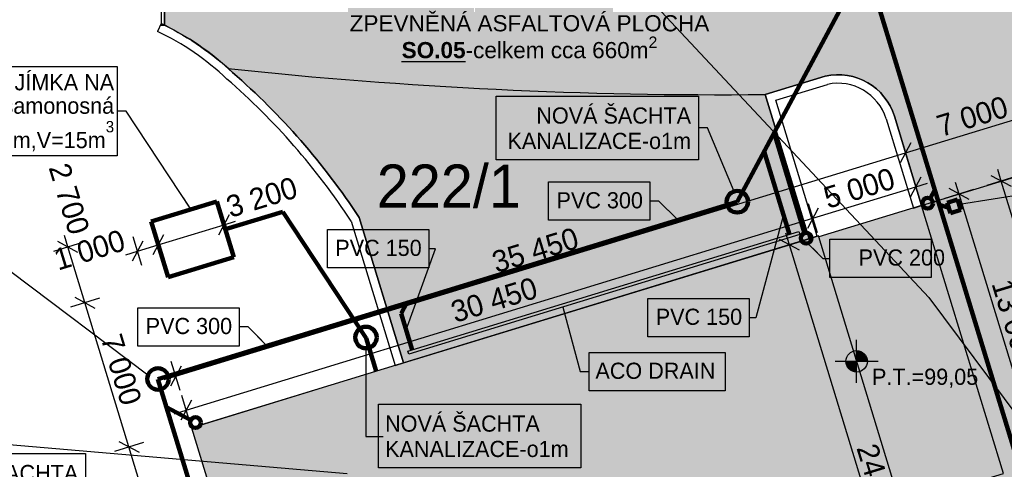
# Model space of a CAD drawing. Extents: x -740024 to -738426, y -1122140 to -1121743.
# Tile 13 of 256: x -739837 to -739792, y -1121934 to -1121913. Entities that reach past the tile are written whole.
import ezdxf

# ---------------------------------------------------------------- set-up
doc = ezdxf.new("R2010")
doc.units = 0
doc.header["$MEASUREMENT"] = 0
for name, color, linetype in [('G_HRANICE_PARCEL_L21900', 7, 'Continuous'), ('G_HRANICE_PARCEL_L21999', 7, 'Continuous'), ('G_PARCELY_KN_T18', 7, 'Continuous'), ('K0_PR721_PUD_POTRUBI', 7, 'Continuous'), ('Kóty', 7, 'Continuous'), ('obrubníky', 7, 'Continuous'), ('Poznámky popiska', 7, 'Continuous'), ('STAVEBNÍ OBJEKTY', 7, 'Continuous'), ('SÍTĚ NOVÉ', 7, 'Continuous'), ('tx_parcely', 7, 'Continuous'), ('tx_silnice', 7, 'Continuous')]:
    doc.layers.add(name, color=color, linetype=linetype)
doc.styles.add('GENERATED_STYLE_1', font='txt')
doc.dimstyles.new('GENERATED_STYLE__16', dxfattribs={"dimtxt": 1, "dimasz": 0.7125, "dimexe": 0.18, "dimexo": 0, "dimgap": 0.09, "dimtad": 1, "dimdec": 0, "dimlfac": 1000, "dimzin": 0, "dimdsep": 46, "dimtxsty": 'GENERATED_STYLE_1', "dimblk": 'ARROWHEAD_6', "dimblk1": 'ARROWHEAD_6', "dimblk2": 'ARROWHEAD_6', "dimcen": 0.09, "dimclrd": 7, "dimclre": 7, "dimclrt": 7, "dimadec": 0, "dimazin": 0, "dimtfac": 1, "dimtdec": 4, "dimtmove": 0, "dimatfit": 3, "dimfxl": 0, "dimtolj": 1, "dimtzin": 0, "dimarcsym": 0})
doc.dimstyles.new('GENERATED_STYLE__19', dxfattribs={"dimtxt": 1, "dimasz": 0.7125, "dimexe": 0.18, "dimexo": 0, "dimgap": 0.09, "dimtad": 1, "dimdec": 0, "dimlfac": 1000, "dimzin": 0, "dimdsep": 46, "dimtxsty": 'GENERATED_STYLE_1', "dimblk": 'ARROWHEAD_6', "dimblk1": 'ARROWHEAD_6', "dimblk2": 'ARROWHEAD_6', "dimcen": 0.09, "dimclrd": 7, "dimclre": 7, "dimclrt": 7, "dimadec": 0, "dimazin": 0, "dimtfac": 1, "dimtdec": 4, "dimtmove": 2, "dimatfit": 3, "dimfxl": 0, "dimtolj": 1, "dimtzin": 0, "dimarcsym": 0})
doc.dimstyles.new('GENERATED_STYLE__33', dxfattribs={"dimtxt": 0.18, "dimasz": 0.6384, "dimexe": 0.18, "dimexo": 0.0625, "dimgap": 0.09, "dimtad": 0, "dimtih": 1, "dimtoh": 1, "dimdec": 4, "dimzin": 0, "dimdsep": 46, "dimcen": 0.09, "dimadec": 0, "dimazin": 0, "dimtfac": 1, "dimtdec": 4, "dimtmove": 0, "dimatfit": 3, "dimldrblk": 'ARROWHEAD_5', "dimfxl": 0, "dimtolj": 1, "dimtzin": 0, "dimarcsym": 0})
pattern_1 = [(45, (-738576.9859, -1121962.5378), (-0.47729708, 0.47729708), [0, -0.45, 0, -0.675]), (110, (-738575.4859, -1121962.5378), (0.63429252, 0.2308636), [0, -0.33, 0, -0.57])]

# ---------------------------------------------------------------- blocks, each defined once
blk = doc.blocks.new('*D1372', base_point=(-738576.986, -1121962.538))
at = {"layer": 'Kóty'}
for p, q in [((-739831.644, -1121923.076), (-739832.142, -1121924.012)), ((-739831.687, -1121924.216), (-739832.098, -1121922.872)), ((-739830.688, -1121922.783), (-739831.186, -1121923.72)), ((-739832.431, -1121923.708), (-739831.893, -1121923.544)), ((-739831.893, -1121923.544), (-739830.937, -1121923.252))]:
    blk.add_line(p, q, dxfattribs=at)
at = {"layer": 'Kóty', "char_height": 1, "attachment_point": 7, "rotation": 16.9968, "style": 'GENERATED_STYLE_1'}
for s, insert in [('{3\xa0200}', (-739827.576, -1121922.015)), ('{1\xa0000}', (-739835.58, -1121924.462))]:
    blk.add_mtext(s, dxfattribs=dict(at, insert=insert))
blk = doc.blocks.new('ARROWHEAD_6')
at = {"color": 0, "linetype": 'Continuous', "lineweight": 0}
for p, q in [((0, 0), (-1, 0)), ((-0.5, -0.5), (0.5, 0.5))]:
    blk.add_line(p, q, dxfattribs=at)
blk = doc.blocks.new('*D1373', base_point=(-738576.986, -1121962.538))
at = {"layer": 'Kóty'}
for p, q in [((-739827.671, -1121922.989), (-739828.082, -1121921.644)), ((-739828.125, -1121922.784), (-739827.627, -1121921.848)), ((-739827.876, -1121922.316), (-739827.338, -1121922.152)), ((-739830.731, -1121923.924), (-739831.142, -1121922.579)), ((-739830.937, -1121923.252), (-739827.876, -1121922.316)), ((-739830.688, -1121922.783), (-739831.186, -1121923.72)), ((-739831.893, -1121923.544), (-739830.937, -1121923.252))]:
    blk.add_line(p, q, dxfattribs=at)
at = {"layer": 'Kóty', "char_height": 1, "attachment_point": 7, "rotation": 16.9968, "style": 'GENERATED_STYLE_1'}
for s, insert in [('{3\xa0200}', (-739827.576, -1121922.015)), ('{1\xa0000}', (-739835.58, -1121924.462))]:
    blk.add_mtext(s, dxfattribs=dict(at, insert=insert))
blk = doc.blocks.new('*D1380', base_point=(-738576.986, -1121962.538))
at = {"layer": 'Kóty'}
for p, q in [((-739780.977, -1121944.895), (-739781.389, -1121943.55)), ((-739781.432, -1121944.691), (-739780.934, -1121943.754)), ((-739781.183, -1121944.223), (-739780.645, -1121944.058)), ((-739787.877, -1121946.269), (-739781.183, -1121944.223)), ((-739787.628, -1121945.801), (-739788.126, -1121946.737))]:
    blk.add_line(p, q, dxfattribs=at)
at = {"layer": 'Kóty', "char_height": 1, "attachment_point": 7, "rotation": 16.9968, "style": 'GENERATED_STYLE_1'}
for s, insert in [('{7\xa0000}', (-739785.648, -1121945.4)), ('{5\xa0000}', (-739791.962, -1121947.308)), ('{30\xa0350}', (-739803.112, -1121950.708))]:
    blk.add_mtext(s, dxfattribs=dict(at, insert=insert))
blk = doc.blocks.new('*D1385', base_point=(-738576.986, -1121962.538))
at = {"layer": 'Kóty'}
for p, q in [((-739825.273, -1121955.593), (-739832.293, -1121932.627)), ((-739824.6, -1121955.387), (-739825.945, -1121955.798)), ((-739825.741, -1121955.344), (-739824.805, -1121955.842)), ((-739816.852, -1121983.143), (-739825.273, -1121955.593)), ((-739816.179, -1121982.937), (-739817.524, -1121983.348)), ((-739817.32, -1121982.894), (-739816.383, -1121983.392)), ((-739816.687, -1121983.681), (-739816.852, -1121983.143))]:
    blk.add_line(p, q, dxfattribs=at)
at = {"layer": 'Kóty', "char_height": 1, "attachment_point": 7, "rotation": 286.9968, "style": 'GENERATED_STYLE_1'}
for s, insert in [('{2\xa0700}', (-739836.046, -1121919.663)), ('{7\xa0000}', (-739833.624, -1121927.586)), ('{24\xa0015}', (-739829.202, -1121942.053)), ('{28\xa0808}', (-739821.482, -1121967.311))]:
    blk.add_mtext(s, dxfattribs=dict(at, insert=insert))
blk = doc.blocks.new('*D1386', base_point=(-738576.986, -1121962.538))
at = {"layer": 'Kóty'}
for p, q in [((-739831.62, -1121932.421), (-739832.965, -1121932.832)), ((-739832.761, -1121932.378), (-739831.825, -1121932.876)), ((-739825.273, -1121955.593), (-739832.293, -1121932.627)), ((-739824.6, -1121955.387), (-739825.945, -1121955.798)), ((-739825.741, -1121955.344), (-739824.805, -1121955.842))]:
    blk.add_line(p, q, dxfattribs=at)
at = {"layer": 'Kóty', "char_height": 1, "attachment_point": 7, "rotation": 286.9968, "style": 'GENERATED_STYLE_1'}
for s, insert in [('{2\xa0700}', (-739836.046, -1121919.663)), ('{7\xa0000}', (-739833.624, -1121927.586)), ('{24\xa0015}', (-739829.202, -1121942.053)), ('{28\xa0808}', (-739821.482, -1121967.311))]:
    blk.add_mtext(s, dxfattribs=dict(at, insert=insert))
blk = doc.blocks.new('*D1387', base_point=(-738576.986, -1121962.538))
at = {"layer": 'Kóty'}
for p, q in [((-739834.339, -1121925.932), (-739835.128, -1121923.35)), ((-739833.667, -1121925.727), (-739835.012, -1121926.138)), ((-739834.807, -1121925.683), (-739833.871, -1121926.181)), ((-739832.293, -1121932.627), (-739834.339, -1121925.932)), ((-739831.62, -1121932.421), (-739832.965, -1121932.832)), ((-739832.761, -1121932.378), (-739831.825, -1121932.876)), ((-739825.273, -1121955.593), (-739832.293, -1121932.627))]:
    blk.add_line(p, q, dxfattribs=at)
at = {"layer": 'Kóty', "char_height": 1, "attachment_point": 7, "rotation": 286.9968, "style": 'GENERATED_STYLE_1'}
for s, insert in [('{2\xa0700}', (-739836.046, -1121919.663)), ('{7\xa0000}', (-739833.624, -1121927.586)), ('{24\xa0015}', (-739829.202, -1121942.053)), ('{28\xa0808}', (-739821.482, -1121967.311))]:
    blk.add_mtext(s, dxfattribs=dict(at, insert=insert))
blk = doc.blocks.new('*D1388', base_point=(-738576.986, -1121962.538))
at = {"layer": 'Kóty'}
for p, q in [((-739834.456, -1121923.145), (-739835.801, -1121923.556)), ((-739834.66, -1121923.599), (-739835.597, -1121923.101)), ((-739835.128, -1121923.35), (-739835.293, -1121922.812)), ((-739834.339, -1121925.932), (-739835.128, -1121923.35)), ((-739834.807, -1121925.683), (-739833.871, -1121926.181))]:
    blk.add_line(p, q, dxfattribs=at)
at = {"layer": 'Kóty', "char_height": 1, "attachment_point": 7, "rotation": 286.9968, "style": 'GENERATED_STYLE_1'}
for s, insert in [('{2\xa0700}', (-739836.046, -1121919.663)), ('{7\xa0000}', (-739833.624, -1121927.586)), ('{24\xa0015}', (-739829.202, -1121942.053)), ('{28\xa0808}', (-739821.482, -1121967.311))]:
    blk.add_mtext(s, dxfattribs=dict(at, insert=insert))
blk = doc.blocks.new('*D1389', base_point=(-738576.986, -1121962.538))
at = {"layer": 'Kóty'}
for p, q in [((-739800.518, -1121922.019), (-739795.737, -1121920.557)), ((-739800.269, -1121921.55), (-739800.767, -1121922.487)), ((-739800.313, -1121922.691), (-739800.724, -1121921.346)), ((-739829.638, -1121930.92), (-739800.518, -1121922.019)), ((-739829.389, -1121930.451), (-739829.887, -1121931.388)), ((-739829.433, -1121931.592), (-739829.844, -1121930.247)), ((-739830.176, -1121931.084), (-739829.638, -1121930.92))]:
    blk.add_line(p, q, dxfattribs=at)
at = {"layer": 'Kóty', "char_height": 1, "attachment_point": 7, "rotation": 16.9968, "style": 'GENERATED_STYLE_1'}
for s, insert in [('{5\xa0000}', (-739799.821, -1121921.596)), ('{30\xa0450}', (-739817.135, -1121926.888))]:
    blk.add_mtext(s, dxfattribs=dict(at, insert=insert))
blk = doc.blocks.new('*D1390', base_point=(-738576.986, -1121962.538))
at = {"layer": 'Kóty'}
for p, q in [((-739795.531, -1121921.229), (-739795.942, -1121919.885)), ((-739795.986, -1121921.025), (-739795.488, -1121920.089)), ((-739795.737, -1121920.557), (-739795.199, -1121920.392)), ((-739800.518, -1121922.019), (-739795.737, -1121920.557)), ((-739800.269, -1121921.55), (-739800.767, -1121922.487))]:
    blk.add_line(p, q, dxfattribs=at)
at = {"layer": 'Kóty', "char_height": 1, "attachment_point": 7, "rotation": 16.9968, "style": 'GENERATED_STYLE_1'}
for s, insert in [('{5\xa0000}', (-739799.821, -1121921.596)), ('{30\xa0450}', (-739817.135, -1121926.888))]:
    blk.add_mtext(s, dxfattribs=dict(at, insert=insert))
blk = doc.blocks.new('*D1391', base_point=(-738576.986, -1121962.538))
at = {"layer": 'Kóty'}
for p, q in [((-739796.219, -1121918.978), (-739789.525, -1121916.932)), ((-739795.97, -1121918.51), (-739796.468, -1121919.446)), ((-739796.014, -1121919.651), (-739796.425, -1121918.306)), ((-739830.121, -1121929.341), (-739796.219, -1121918.978)), ((-739829.872, -1121928.873), (-739830.37, -1121929.809)), ((-739829.915, -1121930.013), (-739830.326, -1121928.668)), ((-739830.659, -1121929.505), (-739830.121, -1121929.341))]:
    blk.add_line(p, q, dxfattribs=at)
at = {"layer": 'Kóty', "char_height": 1, "attachment_point": 7, "rotation": 16.9968, "style": 'GENERATED_STYLE_1'}
for s, insert in [('{7\xa0000}', (-739794.566, -1121918.264)), ('{35\xa0450}', (-739815.226, -1121924.579))]:
    blk.add_mtext(s, dxfattribs=dict(at, insert=insert))
blk = doc.blocks.new('*D1392', base_point=(-738576.986, -1121962.538))
at = {"layer": 'Kóty'}
for p, q in [((-739789.319, -1121917.604), (-739789.731, -1121916.259)), ((-739789.774, -1121917.4), (-739789.276, -1121916.464)), ((-739796.219, -1121918.978), (-739789.525, -1121916.932)), ((-739789.525, -1121916.932), (-739788.987, -1121916.767)), ((-739795.97, -1121918.51), (-739796.468, -1121919.446))]:
    blk.add_line(p, q, dxfattribs=at)
at = {"layer": 'Kóty', "char_height": 1, "attachment_point": 7, "rotation": 16.9968, "style": 'GENERATED_STYLE_1'}
for s, insert in [('{7\xa0000}', (-739794.566, -1121918.264)), ('{35\xa0450}', (-739815.226, -1121924.579))]:
    blk.add_mtext(s, dxfattribs=dict(at, insert=insert))
blk = doc.blocks.new('*D1393', base_point=(-738576.986, -1121962.538))
at = {"layer": 'Kóty'}
for p, q in [((-739784.763, -1121943.21), (-739791.768, -1121920.292)), ((-739785.231, -1121942.961), (-739784.294, -1121943.459)), ((-739777.884, -1121965.713), (-739784.763, -1121943.21)), ((-739777.212, -1121965.507), (-739778.557, -1121965.919)), ((-739778.352, -1121965.464), (-739777.416, -1121965.962)), ((-739777.72, -1121966.251), (-739777.884, -1121965.713))]:
    blk.add_line(p, q, dxfattribs=at)
at = {"layer": 'Kóty', "char_height": 1, "attachment_point": 7, "rotation": 286.9968, "style": 'GENERATED_STYLE_1'}
for s, insert in [('{23\xa0965}', (-739788.685, -1121929.695)), ('{23\xa0531}', (-739781.743, -1121952.405))]:
    blk.add_mtext(s, dxfattribs=dict(at, insert=insert))
blk = doc.blocks.new('*D1394', base_point=(-738576.986, -1121962.538))
at = {"layer": 'Kóty'}
for p, q in [((-739791.768, -1121920.292), (-739791.932, -1121919.754)), ((-739791.096, -1121920.086), (-739792.44, -1121920.497)), ((-739791.3, -1121920.541), (-739792.236, -1121920.043)), ((-739784.763, -1121943.21), (-739791.768, -1121920.292)), ((-739784.09, -1121943.005), (-739785.435, -1121943.416)), ((-739785.231, -1121942.961), (-739784.294, -1121943.459)), ((-739777.884, -1121965.713), (-739784.763, -1121943.21))]:
    blk.add_line(p, q, dxfattribs=at)
at = {"layer": 'Kóty', "char_height": 1, "attachment_point": 7, "rotation": 286.9968, "style": 'GENERATED_STYLE_1'}
for s, insert in [('{23\xa0965}', (-739788.685, -1121929.695)), ('{23\xa0531}', (-739781.743, -1121952.405))]:
    blk.add_mtext(s, dxfattribs=dict(at, insert=insert))
blk = doc.blocks.new('*D1397', base_point=(-738576.986, -1121962.538))
at = {"layer": 'Kóty'}
for p, q in [((-739794.59, -1121946.214), (-739801.61, -1121923.248)), ((-739793.917, -1121946.008), (-739795.262, -1121946.419)), ((-739795.058, -1121945.965), (-739794.121, -1121946.463)), ((-739787.711, -1121968.717), (-739794.59, -1121946.214)), ((-739787.039, -1121968.511), (-739788.384, -1121968.922)), ((-739788.18, -1121968.468), (-739787.243, -1121968.966)), ((-739787.547, -1121969.255), (-739787.711, -1121968.717))]:
    blk.add_line(p, q, dxfattribs=at)
at = {"layer": 'Kóty', "char_height": 1, "attachment_point": 7, "rotation": 286.9968, "style": 'GENERATED_STYLE_1'}
for s, insert in [('{24\xa0015}', (-739798.519, -1121932.675)), ('{23 530 }', (-739791.626, -1121955.225))]:
    blk.add_mtext(s, dxfattribs=dict(at, insert=insert))
blk = doc.blocks.new('*D1398', base_point=(-738576.986, -1121962.538))
at = {"layer": 'Kóty'}
for p, q in [((-739800.937, -1121923.042), (-739802.282, -1121923.453)), ((-739801.141, -1121923.497), (-739802.078, -1121922.999)), ((-739801.61, -1121923.248), (-739801.774, -1121922.71)), ((-739794.59, -1121946.214), (-739801.61, -1121923.248)), ((-739793.917, -1121946.008), (-739795.262, -1121946.419)), ((-739795.058, -1121945.965), (-739794.121, -1121946.463))]:
    blk.add_line(p, q, dxfattribs=at)
at = {"layer": 'Kóty', "char_height": 1, "attachment_point": 7, "rotation": 286.9968, "style": 'GENERATED_STYLE_1'}
for s, insert in [('{24\xa0015}', (-739798.519, -1121932.675)), ('{23 530 }', (-739791.626, -1121955.225))]:
    blk.add_mtext(s, dxfattribs=dict(at, insert=insert))
blk = doc.blocks.new('*D1399', base_point=(-738576.986, -1121962.538))
at = {"layer": 'Kóty'}
for p, q in [((-739789.927, -1121933.323), (-739793.727, -1121920.891)), ((-739789.254, -1121933.117), (-739790.599, -1121933.528)), ((-739790.395, -1121933.074), (-739789.459, -1121933.572)), ((-739786.722, -1121943.809), (-739789.927, -1121933.323)), ((-739786.049, -1121943.603), (-739787.394, -1121944.014)), ((-739787.19, -1121943.56), (-739786.253, -1121944.058)), ((-739786.557, -1121944.347), (-739786.722, -1121943.809))]:
    blk.add_line(p, q, dxfattribs=at)
at = {"layer": 'Kóty', "char_height": 1, "attachment_point": 7, "rotation": 286.9968, "style": 'GENERATED_STYLE_1'}
for s, insert in [('{13\xa0000}', (-739792.246, -1121925.05)), ('{10\xa0965}', (-739788.423, -1121937.705))]:
    blk.add_mtext(s, dxfattribs=dict(at, insert=insert))
blk = doc.blocks.new('*D1400', base_point=(-738576.986, -1121962.538))
at = {"layer": 'Kóty'}
for p, q in [((-739793.727, -1121920.891), (-739793.891, -1121920.353)), ((-739793.055, -1121920.685), (-739794.399, -1121921.096)), ((-739793.259, -1121921.14), (-739794.195, -1121920.642)), ((-739789.927, -1121933.323), (-739793.727, -1121920.891)), ((-739789.254, -1121933.117), (-739790.599, -1121933.528)), ((-739790.395, -1121933.074), (-739789.459, -1121933.572)), ((-739786.722, -1121943.809), (-739789.927, -1121933.323))]:
    blk.add_line(p, q, dxfattribs=at)
at = {"layer": 'Kóty', "char_height": 1, "attachment_point": 7, "rotation": 286.9968, "style": 'GENERATED_STYLE_1'}
for s, insert in [('{13\xa0000}', (-739792.246, -1121925.05)), ('{10\xa0965}', (-739788.423, -1121937.705))]:
    blk.add_mtext(s, dxfattribs=dict(at, insert=insert))
blk = doc.blocks.new('ARROWHEAD_5')
at = {"color": 0, "linetype": 'Continuous', "lineweight": 0}
blk.add_line((0, 0), (-1, 0), dxfattribs=at)
blk.add_solid([(-1, 0.2679), (0, 0), (-1, -0.2679), (-1, 0.2679)], dxfattribs=at)

msp = doc.modelspace()

# ---------------------------------------------------------------- hatches: boundary and pattern name
at = {"layer": 'obrubníky', "linetype": 'Continuous'}
h = msp.add_hatch(dxfattribs=at)
h.set_pattern_fill('CUT_STONE_KOPÍROVAT', color=256, style=0, pattern_type=2)
h.set_pattern_definition(pattern_1)
h.paths.add_polyline_path([(-739790.7866, -1121912.8045, 0.1223769), (-739796.264, -1121908.0788), (-739798.78, -1121907.1796), (-739800.4236, -1121901.8023), (-739811.6239, -1121893.7662, 0.3183655), (-739834.6561, -1121895.8404), (-739849.6096, -1121911.2703, 0.1354169), (-739858.1324, -1121930.7652), (-739864.1212, -1121930.2672, -0.1389459), (-739854.0947, -1121907.2766), (-739838.7815, -1121891.4755, -0.3248598), (-739808.3444, -1121888.7346), (-739795.5919, -1121897.8844), (-739795.3958, -1121897.7254)], flags=0)
h = msp.add_hatch(dxfattribs=at)
h.set_pattern_fill('CUT_STONE_KOPÍROVAT', color=256, style=0, pattern_type=2)
h.set_pattern_definition(pattern_1)
h.paths.add_polyline_path([(-739788.7773, -1121919.3777), (-739790.7866, -1121912.8045, 0.1223769), (-739796.264, -1121908.0788, 0.1255089), (-739830.6423, -1121904.1903), (-739830.6423, -1121913.0585, -0.0751774), (-739827.4752, -1121915.2605, -0.0691846), (-739821.601, -1121921.9779), (-739819.538, -1121928.727), (-739800.6985, -1121922.9683), (-739802.7447, -1121916.2741), (-739799.9474, -1121915.419, -0.3904955), (-739796.7362, -1121917.2869), (-739795.4716, -1121921.4239)], flags=0)
h = msp.add_hatch(dxfattribs=at)
h.set_pattern_fill('CUT_STONE_KOPÍROVAT', color=256, style=0, pattern_type=2)
h.set_pattern_definition(pattern_1)
h.paths.add_polyline_path([(-739808.3753, -1121977.8468), (-739810.121, -1121972.2618), (-739804.3819, -1121970.5219), (-739807.2107, -1121961.4894, 0.4142136), (-739814.1316, -1121957.9396), (-739814.567, -1121958.0759), (-739816.212, -1121952.8232), (-739793.6779, -1121945.9363), (-739791.6316, -1121952.6305), (-739791.2491, -1121952.5136), (-739793.2953, -1121945.8193), (-739793.2478, -1121945.8038, 0.3693412), (-739792.5343, -1121944.717), (-739795.4967, -1121935.0254), (-739791.6715, -1121933.8561), (-739795.4716, -1121921.4239), (-739788.7773, -1121919.3777), (-739774.1129, -1121967.3528)], flags=0)
at = {"layer": 'obrubníky', "linetype": 'Continuous', "lineweight": 18}
msp.add_hatch(color=35, dxfattribs=at).paths.add_polyline_path([(-739822.2722, -1121954.6756), (-739793.2478, -1121945.8038), (-739796.4531, -1121935.3177), (-739791.6715, -1121933.8561), (-739795.4716, -1121921.4239), (-739800.2532, -1121922.8855), (-739800.2678, -1121922.8377), (-739829.3878, -1121931.7388), (-739827.6095, -1121937.5565), (-739827.5022, -1121937.5656)], flags=0)
at = {"layer": 'tx_parcely', "linetype": 'Continuous'}
for points in [[(-739798.4902, -1121928.6531), (-739797.9902, -1121928.6531), (-739798.0028, -1121928.5418), (-739798.0398, -1121928.4361), (-739798.0993, -1121928.3413), (-739798.1785, -1121928.2622), (-739798.2733, -1121928.2026), (-739798.379, -1121928.1656), (-739798.4902, -1121928.1531)], [(-739798.4902, -1121928.6531), (-739798.9902, -1121928.6531), (-739798.9777, -1121928.7643), (-739798.9407, -1121928.87), (-739798.8812, -1121928.9648), (-739798.802, -1121929.044), (-739798.7072, -1121929.1036), (-739798.6015, -1121929.1405), (-739798.4902, -1121929.1531)]]:
    msp.add_hatch(color=256, dxfattribs=at).paths.add_polyline_path(points, flags=0)

# ---------------------------------------------------------------- linework, layer by layer
at = {"color": 6, "lineweight": 200}
for centre in [(-739804.0344, -1121921.2501), (-739821.2841, -1121927.5475), (-739830.9442, -1121929.4755)]:
    msp.add_circle(centre, 0.5, dxfattribs=at)
msp.add_arc((-739804.8029, -1121700.1908), 216.0931, 263.92239, 270.545725)
at = {"layer": 'G_HRANICE_PARCEL_L21900', "flags": 128}
msp.add_lwpolyline([(-739875.9522, -1121929.2556), (-739822.1522, -1121933.8556)], dxfattribs=at)
at = {"layer": 'G_HRANICE_PARCEL_L21999', "flags": 128}
msp.add_lwpolyline([(-739832.6122, -1121885.2956), (-739809.8222, -1121910.0056), (-739795.1422, -1121925.6956), (-739779.7822, -1121946.2656), (-739769.8122, -1121963.2456)], dxfattribs=at)
at = {"layer": 'K0_PR721_PUD_POTRUBI', "color": 6, "lineweight": 200}
msp.add_line((-739819.651, -1121926.4397), (-739819.3867, -1121925.9428), dxfattribs=at)
at = {"layer": 'obrubníky', "flags": 128}
for points in [[(-739790.7866, -1121912.8045, 0.1223769), (-739796.264, -1121908.0788), (-739798.78, -1121907.1796), (-739800.4236, -1121901.8023), (-739811.6239, -1121893.7662, 0.3183655), (-739834.6561, -1121895.8404), (-739849.6096, -1121911.2703, 0.1354169), (-739858.1324, -1121930.7652), (-739864.1212, -1121930.2672, -0.1389459), (-739854.0947, -1121907.2766), (-739838.7815, -1121891.4755, -0.3248598), (-739808.3444, -1121888.7346), (-739795.5919, -1121897.8844), (-739795.3958, -1121897.7254)], [(-739788.7773, -1121919.3777), (-739790.7866, -1121912.8045, 0.1223769), (-739796.264, -1121908.0788, 0.1255089), (-739830.6423, -1121904.1903), (-739830.6423, -1121913.0585, -0.0751774), (-739827.4752, -1121915.2605, -0.0691846), (-739821.601, -1121921.9779), (-739819.538, -1121928.727), (-739800.6985, -1121922.9683), (-739802.7447, -1121916.2741), (-739799.9474, -1121915.419, -0.3904955), (-739796.7362, -1121917.2869), (-739795.4716, -1121921.4239)], [(-739808.3753, -1121977.8468), (-739810.121, -1121972.2618), (-739804.3819, -1121970.5219), (-739807.2107, -1121961.4894, 0.4142136), (-739814.1316, -1121957.9396), (-739814.567, -1121958.0759), (-739816.212, -1121952.8232), (-739793.6779, -1121945.9363), (-739791.6316, -1121952.6305), (-739791.2491, -1121952.5136), (-739793.2953, -1121945.8193), (-739793.2478, -1121945.8038, 0.3693412), (-739792.5343, -1121944.717), (-739795.4967, -1121935.0254), (-739791.6715, -1121933.8561), (-739795.4716, -1121921.4239), (-739788.7773, -1121919.3777), (-739774.1129, -1121967.3528)]]:
    msp.add_lwpolyline(points, format="xyb", close=True, dxfattribs=at)
for points in [[(-739822.2722, -1121954.6756), (-739793.2478, -1121945.8038), (-739796.4531, -1121935.3177), (-739791.6715, -1121933.8561), (-739795.4716, -1121921.4239), (-739800.2532, -1121922.8855), (-739800.2678, -1121922.8377), (-739829.3878, -1121931.7388), (-739827.6095, -1121937.5565), (-739827.5022, -1121937.5656)], [(-739822.2722, -1121954.6756), (-739793.2478, -1121945.8038), (-739796.4531, -1121935.3177), (-739791.6715, -1121933.8561), (-739795.4716, -1121921.4239), (-739800.2532, -1121922.8855), (-739800.2678, -1121922.8377), (-739829.3878, -1121931.7388), (-739827.6095, -1121937.5565), (-739827.5022, -1121937.5656)], [(-739801.1235, -1121922.7751), (-739819.2935, -1121928.3291), (-739819.3373, -1121928.1857), (-739801.1673, -1121922.6317)]]:
    msp.add_lwpolyline(points, close=True, dxfattribs=at)
at = {"layer": 'Poznámky popiska', "flags": 128}
for points in [[(-739844.1704, -1121914.9767), (-739832.8389, -1121914.9767), (-739832.8389, -1121919.1124), (-739844.1704, -1121919.1124)], [(-739815.2386, -1121916.3462), (-739805.8409, -1121916.3462), (-739805.8409, -1121919.3034), (-739815.2386, -1121919.3034)], [(-739812.7996, -1121920.3339), (-739808.0921, -1121920.3339), (-739808.0921, -1121922.1125), (-739812.7996, -1121922.1125)], [(-739823.0768, -1121922.5433), (-739818.3694, -1121922.5433), (-739818.3694, -1121924.3219), (-739823.0768, -1121924.3219)], [(-739799.7366, -1121922.9904), (-739795.0292, -1121922.9904), (-739795.0292, -1121924.769), (-739799.7366, -1121924.769)], [(-739808.1908, -1121925.7398), (-739803.4834, -1121925.7398), (-739803.4834, -1121927.5184), (-739808.1908, -1121927.5184)], [(-739831.8847, -1121926.1677), (-739827.1773, -1121926.1677), (-739827.1773, -1121927.9462), (-739831.8847, -1121927.9462)], [(-739810.9143, -1121928.2445), (-739804.6023, -1121928.2445), (-739804.6023, -1121930.023), (-739810.9143, -1121930.023)], [(-739820.695, -1121930.6382), (-739811.2972, -1121930.6382), (-739811.2972, -1121933.5953), (-739820.695, -1121933.5953)], [(-739843.7062, -1121932.9324), (-739834.3084, -1121932.9324), (-739834.3084, -1121935.8895), (-739843.7062, -1121935.8895)]]:
    msp.add_lwpolyline(points, close=True, dxfattribs=at)
at = {"layer": 'SÍTĚ NOVÉ', "color": 6, "lineweight": 200}
for p, q in [((-739798.0833, -1121910.1435), (-739804.0344, -1121921.2501)), ((-739798.0833, -1121910.1435), (-739788.2503, -1121942.3122)), ((-739802.3245, -1121918.0588), (-739800.9056, -1121922.7008)), ((-739802.7858, -1121918.9198), (-739801.6098, -1121922.7669)), ((-739795.0734, -1121921.0961), (-739794.8588, -1121920.6925)), ((-739828.207, -1121921.2344), (-739831.2672, -1121922.1698)), ((-739804.0344, -1121921.2501), (-739830.9442, -1121929.4755)), ((-739827.4177, -1121923.8165), (-739828.207, -1121921.2344)), ((-739793.804, -1121921.1485), (-739794.2811, -1121921.2979)), ((-739794.2811, -1121921.2979), (-739794.1317, -1121921.7751)), ((-739793.6546, -1121921.6256), (-739793.804, -1121921.1485)), ((-739825.1455, -1121921.7128), (-739827.8123, -1121922.5255)), ((-739825.1455, -1121921.7128), (-739821.2721, -1121927.5869)), ((-739794.6425, -1121921.4001), (-739794.2064, -1121921.5365)), ((-739794.1317, -1121921.7751), (-739793.6546, -1121921.6256)), ((-739831.2672, -1121922.1698), (-739830.4779, -1121924.7519)), ((-739830.4779, -1121924.7519), (-739827.4177, -1121923.8165)), ((-739819.651, -1121926.4397), (-739819.1361, -1121928.1242)), ((-739821.2721, -1121927.5869), (-739820.8049, -1121929.1153)), ((-739830.9442, -1121929.4755), (-739829.4902, -1121934.232)), ((-739830.5449, -1121930.7816), (-739829.4217, -1121931.3789))]:
    msp.add_line(p, q, dxfattribs=at)
at = {"layer": 'SÍTĚ NOVÉ'}
for p, q in [((-739791.6715, -1121933.8561), (-739795.4716, -1121921.4239)), ((-739793.2478, -1121945.8038), (-739800.2532, -1121922.8855)), ((-739829.3878, -1121931.7388), (-739823.497, -1121929.9382))]:
    msp.add_line(p, q, dxfattribs=at)
at = {"layer": 'SÍTĚ NOVÉ', "color": 6, "lineweight": 200}
for centre in [(-739795.1908, -1121921.3168), (-739800.8325, -1121922.9399), (-739829.201, -1121931.4962)]:
    msp.add_circle(centre, 0.25, dxfattribs=at)
at = {"layer": 'tx_parcely'}
for p, q in [((-739798.4902, -1121929.6531), (-739798.4902, -1121927.6531)), ((-739799.4902, -1121928.6531), (-739797.4902, -1121928.6531))]:
    msp.add_line(p, q, dxfattribs=at)
msp.add_circle((-739798.4902, -1121928.6531), 0.5, dxfattribs=at)
at = {"layer": 'tx_silnice'}
for p, q in [((-739830.7923, -1121904.0597), (-739830.7923, -1121913.0585)), ((-739830.6423, -1121913.0585), (-739830.6423, -1121904.1903)), ((-739830.7923, -1121913.0585), (-739830.6423, -1121913.0585))]:
    msp.add_line(p, q, dxfattribs=at)
at = {"layer": 'tx_silnice', "color": 94, "lineweight": 30}
for p, q in [((-739830.796, -1121912.9841), (-739830.9679, -1121913.3453)), ((-739799.9474, -1121915.419), (-739802.7447, -1121916.2741)), ((-739802.2452, -1121916.5397), (-739799.8462, -1121915.8064)), ((-739802.7447, -1121916.2741), (-739800.6985, -1121922.9683)), ((-739800.3159, -1121922.8514), (-739802.2452, -1121916.5397)), ((-739797.1185, -1121917.4044), (-739795.8541, -1121921.5409)), ((-739795.4716, -1121921.4239), (-739796.7362, -1121917.2869)), ((-739795.8541, -1121921.5409), (-739795.4716, -1121921.4239)), ((-739821.9667, -1121922.1496), (-739819.9205, -1121928.8439)), ((-739819.538, -1121928.727), (-739821.601, -1121921.9779)), ((-739800.6985, -1121922.9683), (-739800.3159, -1121922.8514)), ((-739819.9205, -1121928.8439), (-739819.538, -1121928.727))]:
    msp.add_line(p, q, dxfattribs=at)
for centre, radius, start, end in [((-739836.34, -1121924.632), 12.9, 46.59188, 64.54719), ((-739836.34, -1121924.632), 12.5, 46.55218, 64.54719), ((-739848.6955, -1121939.7444), 32.4, 33.25375, 49.08446), ((-739799.3553, -1121918.0954), 2.7411, 17.15429, 102.47598), ((-739848.6955, -1121939.7444), 32, 33.35573, 49.10011), ((-739799.3553, -1121918.0954), 2.3411, 17.16722, 102.10477)]:
    msp.add_arc(centre, radius, start, end, dxfattribs=at)

# ---------------------------------------------------------------- texts
at = {"layer": 'G_PARCELY_KN_T18', "insert": (-739820.7794, -1121921.5511), "char_height": 2, "attachment_point": 7, "style": 'GENERATED_STYLE_1'}
msp.add_mtext('{222/1}', dxfattribs=at)
at = {"layer": 'Poznámky popiska', "char_height": 0.75, "style": 'GENERATED_STYLE_1'}
for s, insert, width, attachment_point, line_spacing_factor in [('{NOVÁ JÍMKA NA \\PVYVÁŽENÍ-samonosná\\P3,2x2,7x2,0m,V=15m\\A1{\\H0.7x;\\S3^  ;}}', (-739832.9811, -1121917.117), 10.73145, 6, 0.869444), ('{NOVÁ ŠACHTA\\PKANALIZACE-o1m}', (-739806.1809, -1121917.8443), 8.79775, 6, 0.940761), ('{NOVÁ ŠACHTA\\PKANALIZACE-o1m}', (-739820.395, -1121932.1362), 8.79775, 4, 0.940761), ('{NOVÁ ŠACHTA\\PKANALIZACE-o1m}', (-739834.6484, -1121934.4304), 8.79775, 6, 0.940761)]:
    msp.add_mtext(s, dxfattribs=dict(at, insert=insert, width=width, attachment_point=attachment_point, line_spacing_factor=line_spacing_factor))
for s, insert, width, attachment_point in [('{PVC 300}', (-739808.4167, -1121921.1868), 4.10743, 6), ('{PVC 150}', (-739818.694, -1121923.3959), 4.10743, 6), ('{PVC 200}', (-739798.398, -1121923.843), 4.10743, 4), ('{PVC 150}', (-739803.808, -1121926.5924), 4.10743, 6), ('{PVC 300}', (-739827.5019, -1121927.0205), 4.10743, 6), ('{ACO DRAIN}', (-739810.6244, -1121929.0971), 5.71205, 4)]:
    msp.add_mtext(s, dxfattribs=dict(at, insert=insert, width=width, attachment_point=attachment_point))
at = {"layer": 'STAVEBNÍ OBJEKTY', "insert": (-739813.6873, -1121914.8444), "char_height": 0.75, "attachment_point": 8, "line_spacing_factor": 0.792072, "style": 'GENERATED_STYLE_1'}
msp.add_mtext('\\A1;{\\fArial|b0|i0|c238|p38;ZPEVNĚNÁ ASFALTOVÁ PLOCHA\\P\\fArial|b1|i0|c238|p38;\\L\\LSO.05\\fArial|b0|i0|c238|p38;\\l\\l-celkem cca 660m\\A1{\\H0.7x;\\S2^  ;}}', dxfattribs=at)
at = {"layer": 'tx_parcely', "insert": (-739797.7752, -1121929.8853), "char_height": 0.75, "attachment_point": 7, "style": 'GENERATED_STYLE_1'}
msp.add_mtext('{P.T.=99,05}', dxfattribs=at)

# ---------------------------------------------------------------- dimensions: what is measured, and where the dimension line sits
at = {"layer": 'Kóty'}
for base, p1, p2, angle, dimstyle, picture, middle in [((-739830.1208, -1121929.3408), (-739795.4716, -1121921.4239), (-739790.7866, -1121912.8045), 16.99678, 'GENERATED_STYLE__16', '*D1392', (-739793.0767, -1121917.2856)), ((-739830.1208, -1121929.3408), (-739829.3878, -1121931.7388), (-739795.4716, -1121921.4239), 16.99678, 'GENERATED_STYLE__16', '*D1391', (-739813.3746, -1121923.49)), ((-739829.6382, -1121930.9196), (-739829.3878, -1121931.7388), (-739800.2678, -1121922.8377), 16.99678, 'GENERATED_STYLE__16', '*D1389', (-739815.2828, -1121925.7996)), ((-739829.6382, -1121930.9196), (-739800.2678, -1121922.8377), (-739795.4716, -1121921.4239), 16.99678, 'GENERATED_STYLE__16', '*D1390', (-739798.332, -1121920.6183)), ((-739831.8927, -1121923.5439), (-739829.3878, -1121931.7388), (-739831.2672, -1121922.1698), 16.99678, 'GENERATED_STYLE__16', '*D1372', (-739834.091, -1121923.4839)), ((-739831.8927, -1121923.5439), (-739831.2672, -1121922.1698), (-739828.207, -1121921.2344), 16.99678, 'GENERATED_STYLE__16', '*D1373', (-739826.0873, -1121921.0374)), ((-739816.8515, -1121983.1429), (-739807.6022, -1121980.3156), (-739822.2722, -1121954.6756), 106.99678, 'GENERATED_STYLE__16', '*D1385', (-739820.3927, -1121969.1632)), ((-739816.8515, -1121983.1429), (-739822.2722, -1121954.6756), (-739829.3878, -1121931.7388), 106.99678, 'GENERATED_STYLE__16', '*D1386', (-739828.1133, -1121943.9052)), ((-739816.8515, -1121983.1429), (-739829.3878, -1121931.7388), (-739830.4779, -1121924.7519), 106.99678, 'GENERATED_STYLE__16', '*D1387', (-739832.6465, -1121929.0748)), ((-739816.8515, -1121983.1429), (-739830.4779, -1121924.7519), (-739831.2672, -1121922.1698), 106.99678, 'GENERATED_STYLE__16', '*D1388', (-739835.0683, -1121921.1518)), ((-739821.6832, -1121956.6023), (-739791.6715, -1121933.8561), (-739788.7773, -1121919.3777), 16.99678, 'GENERATED_STYLE__19', '*D1380', (-739784.1596, -1121944.4222)), ((-739777.8841, -1121965.713), (-739793.2478, -1121945.8038), (-739795.4716, -1121921.4239), 106.99678, 'GENERATED_STYLE__16', '*D1394', (-739787.5958, -1121931.5463)), ((-739786.7216, -1121943.8089), (-739796.4531, -1121935.3177), (-739795.4716, -1121921.4239), 106.99678, 'GENERATED_STYLE__16', '*D1400', (-739791.1575, -1121926.9021)), ((-739777.8841, -1121965.713), (-739769.8122, -1121963.2456), (-739793.2478, -1121945.8038), 106.99678, 'GENERATED_STYLE__16', '*D1393', (-739780.6539, -1121954.2569)), ((-739786.7216, -1121943.8089), (-739793.2478, -1121945.8038), (-739796.4531, -1121935.3177), 106.99678, 'GENERATED_STYLE__19', '*D1399', (-739787.3345, -1121939.5565)), ((-739787.7113, -1121968.7168), (-739822.2722, -1121954.6756), (-739829.3878, -1121931.7388), 106.99678, 'GENERATED_STYLE__16', '*D1398', (-739797.4303, -1121934.5263))]:
    dim = msp.add_linear_dim(base=base, p1=p1, p2=p2, angle=angle, dimstyle=dimstyle, dxfattribs=at)
    dim.commit()
    dim.dimension.update_dxf_attribs({"geometry": picture, "text_midpoint": middle})
dim = msp.add_linear_dim(base=(-739787.7113, -1121968.7168), p1=(-739769.8122, -1121963.2456), p2=(-739822.2722, -1121954.6756), angle=106.99678, text='23 530 ', dimstyle='GENERATED_STYLE__16', dxfattribs=at)
dim.commit()
dim.dimension.update_dxf_attribs({"geometry": '*D1397', "text_midpoint": (-739790.4811, -1121957.2608)})

# ---------------------------------------------------------------- leaders
at = {"layer": 'Poznámky popiska', "annotation_type": 0, "has_hookline": 1}
for points, hookline_direction, text_width in [([(-739829.4108, -1121921.6024), (-739832.4195, -1121917.0445), (-739832.8389, -1121917.0445)], 1, 10.8893), ([(-739804.1806, -1121920.7719), (-739805.4215, -1121917.8248), (-739805.8409, -1121917.8248)], 1, 8.7577), ([(-739793.7042, -1121921.3626), (-739787.6602, -1121920.4057), (-739787.2408, -1121920.4057)], 1, 6.753), ([(-739806.8004, -1121922.0955), (-739807.6727, -1121921.2232), (-739808.0921, -1121921.2232)], 1, 4.0582), ([(-739801.917, -1121921.9674), (-739803.1661, -1121926.6291), (-739803.4834, -1121926.6291)], 1, 4.0582), ([(-739819.422, -1121927.1889), (-739818.0521, -1121923.4326), (-739818.3694, -1121923.4326)], 1, 4.0582), ([(-739800.7656, -1121923.168), (-739800.0539, -1121923.8797), (-739799.7366, -1121923.8797)], 1, 2.0303), ([(-739831.4095, -1121929.2926), (-739837.778, -1121924.5003), (-739838.1974, -1121924.5003)], 1, 8.7577), ([(-739812.1356, -1121926.1412), (-739811.3337, -1121929.1337), (-739810.9143, -1121929.1337)], 1, 5.7323), ([(-739825.8856, -1121927.9293), (-739826.7579, -1121927.057), (-739827.1773, -1121927.057)], 1, 4.0582), ([(-739821.2889, -1121928.0475), (-739821.2889, -1121932.1362), (-739820.485, -1121932.1362)], 0, 8.7577)]:
    msp.add_leader(points, dimstyle='GENERATED_STYLE__33', dxfattribs=dict(at, hookline_direction=hookline_direction, text_width=text_width))

doc.saveas('drawing.dxf')
